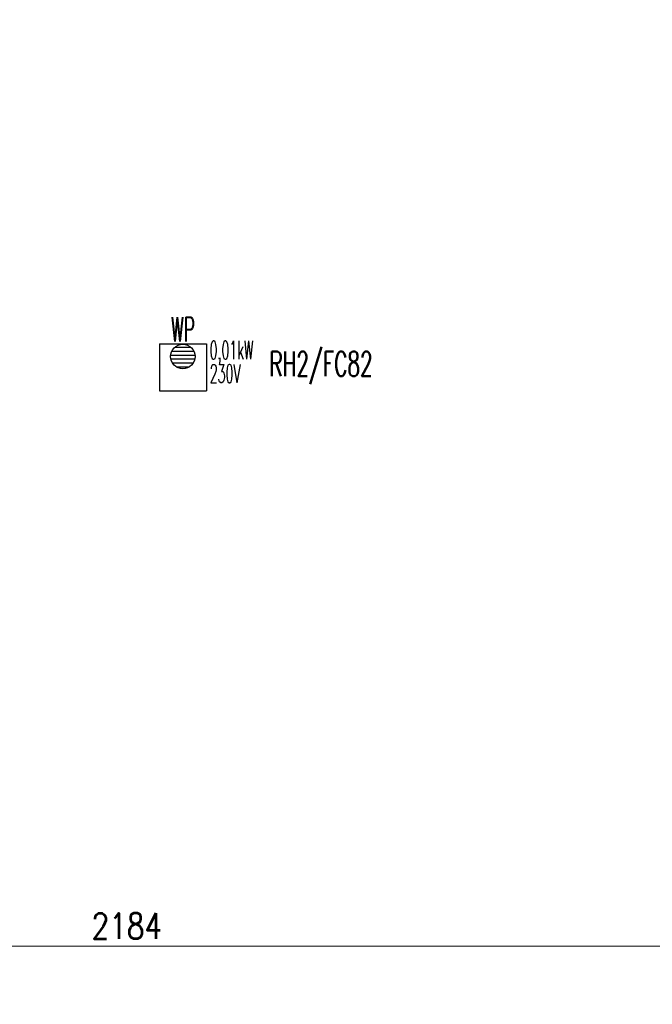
# Model space of a CAD drawing. Header units: millimetres. Extents: x -7955266 to 72030, y -46136 to 9299934.
# Tile 191 of 203: x -5026705 to -5016369, y 6615161 to 6631232. Entities that reach past the tile are written whole.
import ezdxf
from ezdxf.enums import TextEntityAlignment as Align

# ---------------------------------------------------------------- set-up
doc = ezdxf.new("R2010")
doc.units = ezdxf.units.MM
doc.header["$LTSCALE"] = 10
for name, color, linetype, lineweight in [('!XREF', 8, 'Continuous', 5), ('BMS_urzadzenia_nr_obw_magistrala', 140, 'Continuous', 13), ('BMS_urzadzenia_WE_WY', 30, 'Continuous', 20), ('IE_ATRYBUTY_ BLOCK_1', 7, 'Continuous', 25), ('IE_ATRYBUTY_ BLOCK_2', 7, 'Continuous', 18), ('IE_urzadzenia', 30, 'Continuous', 25), ('IE_urzadzenia_nr_obw', 94, 'Continuous', 20), ('XREF_E_PRZ24002_rzut dachu$0$0-DACH-ISTN', 8, 'Continuous', 5), ('XREF_E_PRZ24002_rzut dachu$0$DO-HALA-WYMIAR', 8, 'Continuous', 5)]:
    doc.layers.add(name, color=color, linetype=linetype, lineweight=lineweight)
doc.styles.add('ROMANS', font='romans.shx', dxfattribs={"width": 0.8})
doc.styles.add('XREF_E_PRZ24002_rzut dachu$0$CP_ATTR', font='ROMANS.SHX')
doc.styles.add('XREF_E_PRZ24002_rzut dachu$0$ROMANS', font='romans.shx', dxfattribs={"width": 0.8})
doc.dimstyles.new('XREF_E_PRZ24002_rzut dachu$0$STANDARD', dxfattribs={"dimscale": 1.4, "dimtxt": 21, "dimasz": 0.5, "dimexe": 0.2, "dimexo": 0.1, "dimgap": 6, "dimtad": 1, "dimdec": 1, "dimrnd": 0.5, "dimzin": 12, "dimdsep": 46, "dimtxsty": 'XREF_E_PRZ24002_rzut dachu$0$ROMANS', "dimblk1": 'XREF_E_PRZ24002_rzut dachu$0$Q', "dimblk2": 'XREF_E_PRZ24002_rzut dachu$0$Q', "dimsah": 1, "dimcen": 0.5, "dimse1": 1, "dimse2": 1, "dimclrd": 8, "dimclre": 8, "dimclrt": 7, "dimadec": 0, "dimazin": 0, "dimtfac": 1, "dimtdec": 1, "dimtix": 1, "dimtmove": 2, "dimatfit": 3, "dimldrblk": 'XREF_E_PRZ24002_rzut dachu$0$Q', "dimfxl": 1, "dimtolj": 1, "dimtzin": 12, "dimarcsym": 0})

# ---------------------------------------------------------------- blocks, each defined once
blk = doc.blocks.new('XREF_E_PRZ24002_rzut dachu$0$Q')
for p, q in [((0, 20), (0, -20)), ((10.6, 10.6), (-10.6, -10.6))]:
    blk.add_line(p, q)
blk = doc.blocks.new('*D331')
at = {"layer": 'XREF_E_PRZ24002_rzut dachu$0$DO-HALA-WYMIAR', "color": 8, "lineweight": -2, "transparency": 16777216}
blk.add_line((-261801.2, 266529.5), (-259619.2, 266529.5), dxfattribs=at)
at = {"layer": 'XREF_E_PRZ24002_rzut dachu$0$DO-HALA-WYMIAR', "color": 8, "linetype": 'ByBlock', "lineweight": -2, "transparency": 16777216, "rotation": 180}
blk.add_blockref('XREF_E_PRZ24002_rzut dachu$0$Q', (-261802.2, 266529.5), dxfattribs=at)
at = {"layer": 'XREF_E_PRZ24002_rzut dachu$0$DO-HALA-WYMIAR', "color": 8, "linetype": 'ByBlock', "lineweight": -2, "transparency": 16777216}
blk.add_blockref('XREF_E_PRZ24002_rzut dachu$0$Q', (-259618.2, 266529.5), dxfattribs=at)
at = {"layer": 'XREF_E_PRZ24002_rzut dachu$0$DO-HALA-WYMIAR', "color": 7, "transparency": 16777216, "insert": (-260806, 266562.5), "char_height": 42, "attachment_point": 5, "style": 'XREF_E_PRZ24002_rzut dachu$0$ROMANS'}
blk.add_mtext('\\A1;2184', dxfattribs=at)
blk = doc.blocks.new('urzadzenie_wpust dachowy')
h = blk.add_hatch()
h.set_pattern_fill('ANSI31', color=256, scale=10, angle=315, style=0)
h.set_pattern_definition([(0, (3e-14, -297.45), (1e-14, 31.75), [])])
edge = h.paths.add_edge_path()
edge.add_arc((-0.6, -104.3), 100, 0, 360)
for p, q in [((-191.9, 0), (191.9, 0)), ((-191.9, 0), (-191.9, -384)), ((191.9, 0), (191.9, -384)), ((-191.9, -384), (191.9, -384))]:
    blk.add_line(p, q)
blk.add_circle((-0.6, -104.3), 100)
at = {"layer": 'BMS_urzadzenia_nr_obw_magistrala', "style": 'ROMANS', "width": 0.5, "flags": 8}
blk.add_attdef('ADR_BMS', (238.6, -152.5), '', height=150, dxfattribs=at)
at = {"layer": 'BMS_urzadzenia_WE_WY', "style": 'ROMANS', "width": 0.5, "flags": 8}
blk.add_attdef('BMS_WE_WY', (238.6, -357.6), '', height=150, dxfattribs=at)
at = {"layer": 'IE_ATRYBUTY_ BLOCK_1', "style": 'ROMANS', "width": 0.5, "flags": 8}
blk.add_attdef('TYP', text='', height=200, dxfattribs=at).set_placement((-0.6, 17.8), align=Align.CENTER)
at = {"layer": 'IE_ATRYBUTY_ BLOCK_2', "style": 'ROMANS', "width": 0.5, "flags": 8}
for tag, p in [('OPIS1', (-0.6, -365.8)), ('OPIS2', (-0.6, -758.8))]:
    blk.add_attdef(tag, text='', height=150, dxfattribs=at).set_placement(p, align=Align.CENTER)
at = {"layer": 'IE_urzadzenia_nr_obw', "style": 'ROMANS', "width": 0.5, "flags": 8}
blk.add_attdef('NR_OBW', text='', height=150, dxfattribs=at).set_placement((-0.6, -570), align=Align.CENTER)
blk = doc.blocks.new('XREF_E_PRZ24002_rzut dachu')
at = {"layer": 'XREF_E_PRZ24002_rzut dachu$0$0-DACH-ISTN', "linetype": 'ByBlock', "style": 'XREF_E_PRZ24002_rzut dachu$0$CP_ATTR', "flags": 9}
for tag, p, height, width in [('NAME', (-279644.05, 267204.19), 0.01, 3.078589), ('PRODUCER', (-279644.05, 267204.19), 0.01, 3.078589), ('PRODUCT-TYPE', (-279644.05, 267204.19), 0.01, 3.078589), ('ARTICLE', (-279644.05, 267204.19), 0.01, 3.078589), ('FLOW', (-279644.05, 267204.19), 0.01, 3.078589), ('OTHER', (-279644.05, 267204.19), 0.01, 3.078589), ('NAME', (-279398.18, 267206.19), 0.01, 2.430116), ('PRODUCER', (-279398.18, 267206.19), 0.01, 2.430116), ('PRODUCT-TYPE', (-279398.18, 267206.19), 0.01, 2.430116), ('ARTICLE', (-279398.18, 267206.19), 0.01, 2.430116), ('FLOW', (-279398.18, 267206.19), 0.01, 2.430116), ('OTHER', (-279398.18, 267206.19), 0.01, 2.430116), ('NAME', (-279880.82, 267079.33), 0.01, 0.520644), ('PRODUCER', (-279880.82, 267079.33), 0.01, 0.520644), ('PRODUCT-TYPE', (-279880.82, 267079.33), 0.01, 0.520644), ('ARTICLE', (-279880.82, 267079.33), 0.01, 0.520644), ('FLOW', (-279880.82, 267079.33), 0.01, 0.520644), ('OTHER', (-279880.82, 267079.33), 0.01, 0.520644), ('NAME', (-279828.75, 267079.33), 0.0001, 1), ('PRODUCER', (-279828.75, 267079.33), 0.0001, 1), ('PRODUCT-TYPE', (-279828.75, 267079.33), 0.0001, 1), ('ARTICLE', (-279828.75, 267079.33), 0.0001, 1), ('FLOW', (-279828.75, 267079.33), 0.0001, 1), ('OTHER', (-279828.75, 267079.33), 0.0001, 1), ('NAME', (-279558.18, 266590.11), 0.0001, 1), ('PRODUCER', (-279558.18, 266590.11), 0.0001, 1), ('PRODUCT-TYPE', (-279558.18, 266590.11), 0.0001, 1), ('ARTICLE', (-279558.18, 266590.11), 0.0001, 1), ('FLOW', (-279558.18, 266590.11), 0.0001, 1), ('OTHER', (-279558.18, 266590.11), 0.0001, 1), ('NAME', (-280739.27, 251288.91), 0.0001, 1), ('PRODUCER', (-280739.27, 251288.91), 0.0001, 1), ('PRODUCT-TYPE', (-280739.27, 251288.91), 0.0001, 1), ('ARTICLE', (-280739.27, 251288.91), 0.0001, 1), ('FLOW', (-280739.27, 251288.91), 0.0001, 1), ('OTHER', (-280739.27, 251288.91), 0.0001, 1), ('NAME', (-280605.65, 251288.91), 0.0001, 1), ('PRODUCER', (-280605.65, 251288.91), 0.0001, 1), ('PRODUCT-TYPE', (-280605.65, 251288.91), 0.0001, 1), ('ARTICLE', (-280605.65, 251288.91), 0.0001, 1), ('FLOW', (-280605.65, 251288.91), 0.0001, 1), ('OTHER', (-280605.65, 251288.91), 0.0001, 1), ('NAME', (-279957.38, 251288.91), 0.0001, 1), ('PRODUCER', (-279957.38, 251288.91), 0.0001, 1), ('PRODUCT-TYPE', (-279957.38, 251288.91), 0.0001, 1), ('ARTICLE', (-279957.38, 251288.91), 0.0001, 1), ('FLOW', (-279957.38, 251288.91), 0.0001, 1), ('OTHER', (-279957.38, 251288.91), 0.0001, 1)]:
    blk.add_attdef(tag, p, '', height=height, dxfattribs=dict(at, width=width))
for tag, p, height, rotation, width in [('PRODUCT-TYPE', (-279196.19, 267204.19), 0.0001, 180, 1), ('NAME', (-279196.19, 267204.19), 0.0001, 180, 1), ('PRODUCER', (-279196.19, 267204.19), 0.0001, 180, 1), ('ARTICLE', (-279196.19, 267204.19), 0.0001, 180, 1), ('FLOW', (-279196.19, 267204.19), 0.0001, 180, 1), ('OTHER', (-279196.19, 267204.19), 0.0001, 180, 1), ('PRODUCT-TYPE', (-279109.07, 267204.19), 0.015, 180, 0.580797), ('PRODUCER', (-279109.07, 267204.19), 0.015, 180, 0.580797), ('ARTICLE', (-279109.07, 267204.19), 0.015, 180, 0.580797), ('NAME', (-279109.07, 267204.19), 0.015, 180, 0.580797), ('FLOW', (-279109.07, 267204.19), 0.015, 180, 0.580797), ('OTHER', (-279109.07, 267204.19), 0.015, 180, 0.580797), ('NAME', (-279015.17, 267206.19), 0.0001, 180, 1), ('PRODUCER', (-279015.17, 267206.19), 0.0001, 180, 1), ('PRODUCT-TYPE', (-279015.17, 267206.19), 0.0001, 180, 1), ('ARTICLE', (-279015.17, 267206.19), 0.0001, 180, 1), ('FLOW', (-279015.17, 267206.19), 0.0001, 180, 1), ('OTHER', (-279015.17, 267206.19), 0.0001, 180, 1), ('PRODUCT-TYPE', (-278926.22, 267206.19), 0.015, 180, 0.592965), ('PRODUCER', (-278926.22, 267206.19), 0.015, 180, 0.592965), ('ARTICLE', (-278926.22, 267206.19), 0.015, 180, 0.592965), ('NAME', (-278926.22, 267206.19), 0.015, 180, 0.592965), ('FLOW', (-278926.22, 267206.19), 0.015, 180, 0.592965), ('OTHER', (-278926.22, 267206.19), 0.015, 180, 0.592965), ('NAME', (-281343.26, 251313.16), 0.0001, 180, 1), ('PRODUCER', (-281343.26, 251313.16), 0.0001, 180, 1), ('PRODUCT-TYPE', (-281343.26, 251313.16), 0.0001, 180, 1), ('ARTICLE', (-281343.26, 251313.16), 0.0001, 180, 1), ('FLOW', (-281343.26, 251313.16), 0.0001, 180, 1), ('OTHER', (-281343.26, 251313.16), 0.0001, 180, 1), ('NAME', (-281440.06, 251297.51), 0.0001, 135, 1), ('PRODUCER', (-281440.06, 251297.51), 0.0001, 135, 1), ('PRODUCT-TYPE', (-281440.06, 251297.51), 0.0001, 135, 1), ('ARTICLE', (-281440.06, 251297.51), 0.0001, 135, 1), ('FLOW', (-281440.06, 251297.51), 0.0001, 135, 1), ('OTHER', (-281440.06, 251297.51), 0.0001, 135, 1), ('NAME', (-281127.88, 251288.91), 0.0001, 180, 1), ('PRODUCER', (-281127.88, 251288.91), 0.0001, 180, 1), ('PRODUCT-TYPE', (-281127.88, 251288.91), 0.0001, 180, 1), ('ARTICLE', (-281127.88, 251288.91), 0.0001, 180, 1), ('FLOW', (-281127.88, 251288.91), 0.0001, 180, 1), ('OTHER', (-281127.88, 251288.91), 0.0001, 180, 1), ('NAME', (-281411.29, 251268.73), 0.0001, 315, 1), ('PRODUCER', (-281411.29, 251268.73), 0.0001, 315, 1), ('PRODUCT-TYPE', (-281411.29, 251268.73), 0.0001, 315, 1), ('ARTICLE', (-281411.29, 251268.73), 0.0001, 315, 1), ('FLOW', (-281411.29, 251268.73), 0.0001, 315, 1), ('OTHER', (-281411.29, 251268.73), 0.0001, 315, 1)]:
    blk.add_attdef(tag, p, '', height=height, rotation=rotation, dxfattribs=dict(at, width=width))
at = {"layer": 'XREF_E_PRZ24002_rzut dachu$0$0-DACH-ISTN', "linetype": 'ByBlock', "style": 'XREF_E_PRZ24002_rzut dachu$0$CP_ATTR', "text_generation_flag": 4, "width": 1, "flags": 9}
for tag, p, rotation in [('NAME', (-279463.18, 267141.19), 90), ('PRODUCER', (-279463.18, 267141.19), 90), ('PRODUCT-TYPE', (-279463.18, 267141.19), 90), ('ARTICLE', (-279463.18, 267141.19), 90), ('FLOW', (-279463.18, 267141.19), 90), ('OTHER', (-279463.18, 267141.19), 90), ('NAME', (-281127.88, 251288.91), 180), ('PRODUCER', (-281127.88, 251288.91), 180), ('PRODUCT-TYPE', (-281127.88, 251288.91), 180), ('ARTICLE', (-281127.88, 251288.91), 180), ('FLOW', (-281127.88, 251288.91), 180), ('OTHER', (-281127.88, 251288.91), 180)]:
    blk.add_attdef(tag, p, '', height=0.0001, rotation=rotation, dxfattribs=at)
at = {"layer": 'XREF_E_PRZ24002_rzut dachu$0$0-DACH-ISTN', "linetype": 'ByBlock', "style": 'XREF_E_PRZ24002_rzut dachu$0$CP_ATTR', "flags": 9}
for tag, p, height, rotation in [('PRODUCT-TYPE', (-279586.68, 266526.19), 0.0025, 180), ('PRODUCER', (-279586.68, 266526.19), 0.0025, 180), ('ARTICLE', (-279586.68, 266526.19), 0.0025, 180), ('NAME', (-279586.68, 266526.19), 0.0025, 180), ('FLOW', (-279586.68, 266526.19), 0.0025, 180), ('OTHER', (-279586.68, 266526.19), 0.0025, 180), ('NAME', (-281440.06, 251297.51), 0.0001, 315), ('PRODUCER', (-281440.06, 251297.51), 0.0001, 315), ('PRODUCT-TYPE', (-281440.06, 251297.51), 0.0001, 315), ('ARTICLE', (-281440.06, 251297.51), 0.0001, 315), ('FLOW', (-281440.06, 251297.51), 0.0001, 315), ('OTHER', (-281440.06, 251297.51), 0.0001, 315), ('NAME', (-281117.1, 251288.91), 0.0001, 180), ('PRODUCER', (-281117.1, 251288.91), 0.0001, 180), ('PRODUCT-TYPE', (-281117.1, 251288.91), 0.0001, 180), ('ARTICLE', (-281117.1, 251288.91), 0.0001, 180), ('FLOW', (-281117.1, 251288.91), 0.0001, 180), ('OTHER', (-281117.1, 251288.91), 0.0001, 180), ('NAME', (-280739.27, 251288.91), 0.0001, 180), ('PRODUCER', (-280739.27, 251288.91), 0.0001, 180), ('PRODUCT-TYPE', (-280739.27, 251288.91), 0.0001, 180), ('ARTICLE', (-280739.27, 251288.91), 0.0001, 180), ('FLOW', (-280739.27, 251288.91), 0.0001, 180), ('OTHER', (-280739.27, 251288.91), 0.0001, 180), ('NAME', (-279957.38, 251288.91), 0.0001, 180), ('PRODUCER', (-279957.38, 251288.91), 0.0001, 180), ('PRODUCT-TYPE', (-279957.38, 251288.91), 0.0001, 180), ('ARTICLE', (-279957.38, 251288.91), 0.0001, 180), ('FLOW', (-279957.38, 251288.91), 0.0001, 180), ('OTHER', (-279957.38, 251288.91), 0.0001, 180)]:
    blk.add_attdef(tag, p, '', height=height, rotation=rotation, dxfattribs=at)
at = {"layer": 'XREF_E_PRZ24002_rzut dachu$0$0-DACH-ISTN', "linetype": 'ByBlock', "style": 'XREF_E_PRZ24002_rzut dachu$0$CP_ATTR'}
for tag, p, height, flags in [('GROUP', (-281520.03, 251451.25), 0.00005, 1), ('NUMBER', (-281520.03, 251451.25), 0.00005, 1), ('PRODUCER', (-281520.03, 251451.25), 0.00005, 1), ('ARTICLE', (-281520.03, 251451.25), 0.00005, 1), ('PRODUCT-TYPE', (-281520.03, 251451.25), 0.00005, 1), ('ORDER-NO', (-281520.03, 251451.25), 0.00005, 1), ('CHARACTER', (-281520.03, 251451.25), 0.00005, 1), ('DN', (-281520.03, 251451.25), 0.00005, 1), ('NAME', (-281520.03, 251451.25), 0.00005, 1), ('TEMPERATURE', (-281520.03, 251451.25), 0.00005, 1), ('FLOW', (-281520.03, 251451.25), 0.00005, 1), ('POWER', (-281520.03, 251451.25), 0.00005, 1), ('VOLTAGE', (-281520.03, 251451.25), 0.00005, 1), ('WEIGHT', (-281520.03, 251451.25), 0.00005, 1), ('PN', (-281520.03, 251451.25), 0.00005, 1), ('H', (-281520.03, 251451.25), 0.00005, 1), ('VAL', (-281520.03, 251451.25), 0.00005, 1), ('NAME', (-281343.26, 251313.16), 0.0001, 9), ('PRODUCER', (-281343.26, 251313.16), 0.0001, 9), ('PRODUCT-TYPE', (-281343.26, 251313.16), 0.0001, 9), ('ARTICLE', (-281343.26, 251313.16), 0.0001, 9), ('FLOW', (-281343.26, 251313.16), 0.0001, 9), ('OTHER', (-281343.26, 251313.16), 0.0001, 9), ('NAME', (-281127.88, 251288.91), 0.0001, 9), ('PRODUCER', (-281127.88, 251288.91), 0.0001, 9), ('PRODUCT-TYPE', (-281127.88, 251288.91), 0.0001, 9), ('ARTICLE', (-281127.88, 251288.91), 0.0001, 9), ('FLOW', (-281127.88, 251288.91), 0.0001, 9), ('OTHER', (-281127.88, 251288.91), 0.0001, 9), ('NAME', (-280750.05, 251288.91), 0.0001, 9), ('PRODUCER', (-280750.05, 251288.91), 0.0001, 9), ('PRODUCT-TYPE', (-280750.05, 251288.91), 0.0001, 9), ('ARTICLE', (-280750.05, 251288.91), 0.0001, 9), ('FLOW', (-280750.05, 251288.91), 0.0001, 9), ('OTHER', (-280750.05, 251288.91), 0.0001, 9), ('NAME', (-280647.27, 251288.91), 0.0001, 9), ('PRODUCER', (-280647.27, 251288.91), 0.0001, 9), ('PRODUCT-TYPE', (-280647.27, 251288.91), 0.0001, 9), ('ARTICLE', (-280647.27, 251288.91), 0.0001, 9), ('FLOW', (-280647.27, 251288.91), 0.0001, 9), ('OTHER', (-280647.27, 251288.91), 0.0001, 9), ('NAME', (-281393.61, 251261.41), 0.0001, 9), ('PRODUCER', (-281393.61, 251261.41), 0.0001, 9), ('PRODUCT-TYPE', (-281393.61, 251261.41), 0.0001, 9), ('ARTICLE', (-281393.61, 251261.41), 0.0001, 9), ('FLOW', (-281393.61, 251261.41), 0.0001, 9), ('OTHER', (-281393.61, 251261.41), 0.0001, 9), ('GROUP', (-281345.5, 250753.98), 0.00005, 1), ('NUMBER', (-281345.5, 250753.98), 0.00005, 1), ('PRODUCER', (-281345.5, 250753.98), 0.00005, 1), ('ARTICLE', (-281345.5, 250753.98), 0.00005, 1), ('PRODUCT-TYPE', (-281345.5, 250753.98), 0.00005, 1), ('ORDER-NO', (-281345.5, 250753.98), 0.00005, 1), ('CHARACTER', (-281345.5, 250753.98), 0.00005, 1), ('DN', (-281345.5, 250753.98), 0.00005, 1), ('NAME', (-281345.5, 250753.98), 0.00005, 1), ('TEMPERATURE', (-281345.5, 250753.98), 0.00005, 1), ('FLOW', (-281345.5, 250753.98), 0.00005, 1), ('POWER', (-281345.5, 250753.98), 0.00005, 1), ('VOLTAGE', (-281345.5, 250753.98), 0.00005, 1), ('WEIGHT', (-281345.5, 250753.98), 0.00005, 1), ('PN', (-281345.5, 250753.98), 0.00005, 1), ('H', (-281345.5, 250753.98), 0.00005, 1), ('VAL', (-281345.5, 250753.98), 0.00005, 1)]:
    blk.add_attdef(tag, p, '', height=height, dxfattribs=dict(at, flags=flags))
at = {"layer": 'XREF_E_PRZ24002_rzut dachu$0$0-DACH-ISTN', "linetype": 'ByBlock', "style": 'XREF_E_PRZ24002_rzut dachu$0$CP_ATTR', "text_generation_flag": 4, "width": 1, "flags": 9}
for tag in ['NAME', 'PRODUCER', 'PRODUCT-TYPE', 'ARTICLE', 'FLOW', 'OTHER']:
    blk.add_attdef(tag, (-280739.27, 251288.91), '', height=0.0001, dxfattribs=at)
at = {"layer": 'XREF_E_PRZ24002_rzut dachu$0$0-DACH-ISTN', "linetype": 'ByBlock', "style": 'XREF_E_PRZ24002_rzut dachu$0$CP_ATTR', "flags": 9}
for tag, p in [('GROUP', (-280584.33, 251288.18)), ('ARTICLE', (-280584.33, 251288.17)), ('PRODUCT-TYPE', (-280584.33, 251288.17)), ('ORDER-NO', (-280584.33, 251288.16)), ('PRODUCER', (-280584.33, 251288.16)), ('NAME', (-280584.32, 251288.18)), ('NUMBER', (-280584.33, 251288.18)), ('TEMPERATURE', (-280584.31, 251288.18)), ('FLOW', (-280584.31, 251288.18)), ('CHARACTER', (-280584.31, 251288.17)), ('POWER', (-280584.31, 251288.16)), ('VOLTAGE', (-280584.31, 251288.16)), ('PN', (-280584.3, 251288.18)), ('OTHER', (-280584.3, 251288.18)), ('DN', (-280584.3, 251288.17))]:
    blk.add_attdef(tag, text='', height=0.002, dxfattribs=at).set_placement(p, align=Align.MIDDLE_LEFT)
at = {"layer": 'XREF_E_PRZ24002_rzut dachu$0$0-DACH-ISTN', "linetype": 'ByBlock', "style": 'XREF_E_PRZ24002_rzut dachu$0$CP_ATTR', "width": 1, "flags": 9}
for tag, height, p in [('GROUP', 0.00158, (-279928.78, 251288.33)), ('ARTICLE', 0.00158, (-279928.78, 251288.33)), ('PRODUCT-TYPE', 0.00158, (-279928.78, 251288.33)), ('ORDER-NO', 0.00157, (-279928.78, 251288.32)), ('PRODUCER', 0.00158, (-279928.78, 251288.32)), ('NAME', 0.00158, (-279928.77, 251288.34)), ('NUMBER', 0.00158, (-279928.78, 251288.34)), ('TEMPERATURE', 0.00158, (-279928.77, 251288.34)), ('OTHER', 0.00158, (-279928.76, 251288.34)), ('CHARACTER', 0.00158, (-279928.76, 251288.33)), ('FLOW', 0.00158, (-279928.76, 251288.33)), ('POWER', 0.00158, (-279928.76, 251288.32)), ('VOLTAGE', 0.00158, (-279928.76, 251288.32)), ('DN', 0.00158, (-279928.75, 251288.33)), ('PN', 0.00158, (-279928.75, 251288.33))]:
    blk.add_attdef(tag, text='', height=height, dxfattribs=at).set_placement(p, align=Align.MIDDLE_LEFT)
at = {"layer": 'XREF_E_PRZ24002_rzut dachu$0$DO-HALA-WYMIAR'}
dim = blk.add_linear_dim(base=(-259618.18, 266529.49), p1=(-261802.19, 266529.49, 0), p2=(-259618.18, 266529.49, 0), dimstyle='XREF_E_PRZ24002_rzut dachu$0$STANDARD', override={"dimscale": 2}, dxfattribs=at)
dim.commit()
dim.dimension.update_dxf_attribs({"geometry": '*D331', "text_midpoint": (-260806.03, 266562.49), "dimtype": 160})

msp = doc.modelspace()

# ---------------------------------------------------------------- block references
at = {"layer": '!XREF', "xscale": 10, "yscale": 10, "zscale": 10}
msp.add_blockref('XREF_E_PRZ24002_rzut dachu', (-2416894, 3950814, 0), dxfattribs=at)
at = {"layer": 'IE_urzadzenia'}
ref = msp.add_blockref('urzadzenie_wpust dachowy', (-5024038, 6625943), dxfattribs=dict(at, xscale=2, yscale=2, zscale=2))
ref.add_attrib('OPIS1', '0,01kW', dxfattribs={"layer": 'IE_ATRYBUTY_ BLOCK_2', "height": 300, "style": 'ROMANS', "width": 0.5, "flags": 8}).set_placement((-5023244, 6625690), align=Align.CENTER)
ref.add_attrib('OPIS2', '230V', dxfattribs={"layer": 'IE_ATRYBUTY_ BLOCK_2', "height": 300, "style": 'ROMANS', "width": 0.5, "flags": 8}).set_placement((-5023348, 6625305), align=Align.CENTER)
ref.add_attrib('TYP', 'WP', dxfattribs={"layer": 'IE_ATRYBUTY_ BLOCK_1', "height": 400, "style": 'ROMANS', "width": 0.5, "flags": 8}).set_placement((-5024039, 6625978), align=Align.CENTER)

# ---------------------------------------------------------------- texts
at = {"layer": 'IE_urzadzenia_nr_obw', "style": 'ROMANS', "width": 0.6}
msp.add_text('RH2/FC82', height=400, dxfattribs=at).set_placement((-5022625, 6625415))

doc.saveas('drawing.dxf')
